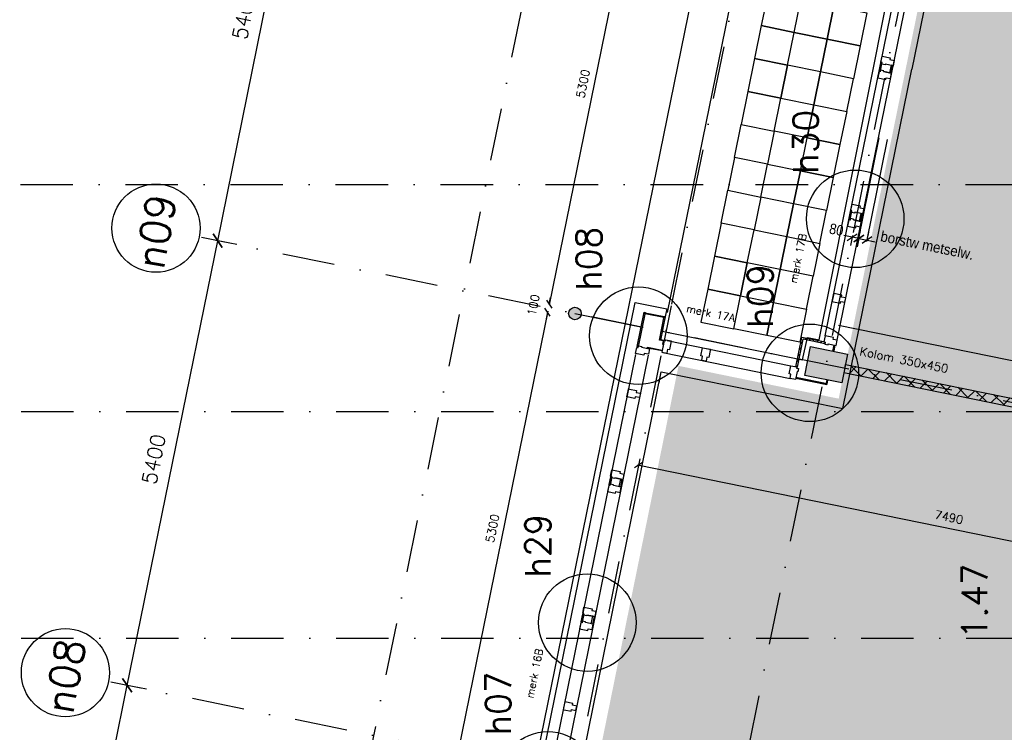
# Model space of a CAD drawing. Extents: x -171140 to 151546, y -8083 to 162438.
# Tile 33 of 96: x 14434 to 26156, y 52227 to 60708. Entities that reach past the tile are written whole.
import ezdxf

# ---------------------------------------------------------------- set-up
doc = ezdxf.new("R2010")
doc.units = 0
doc.header["$LTSCALE"] = 50
doc.header["$MEASUREMENT"] = 0
doc.header["$PDMODE"] = 3
doc.header["$PDSIZE"] = 0.001
doc.linetypes.add('HIDDEN2', pattern=[0.1875, 0.125, -0.0625])
doc.linetypes.add('STRAM_0WT$0$DASHDOT', pattern=[25, 12.5, -6.25, 0, -6.25])
doc.layers.get('0').update_dxf_attribs({"linetype": 'CONTINUOUS'})
doc.layers.get('DEFPOINTS').update_dxf_attribs({"linetype": 'CONTINUOUS'})
for name, color, linetype in [('0POLYBUITENOM', 7, 'CONTINUOUS'), ('_DETAILNUMMERS', 4, 'CONTINUOUS'), ('_DETAILNUMMERSTEKST', 4, 'CONTINUOUS'), ('A--01A1_ACEER', 1, 'CONTINUOUS'), ('A--A22--_F123-', 9, 'CONTINUOUS'), ('A--A28--_F12--', 7, 'CONTINUOUS'), ('A--A42--_F-23-', 9, 'CONTINUOUS'), ('A--L$1A-_RASTER_NR_05', 53, 'CONTINUOUS'), ('A--L21--', 3, 'CONTINUOUS'), ('A--L21A3_BUITENWAND', 3, 'CONTINUOUS'), ('A--L22--_F-2--', 7, 'CONTINUOUS'), ('A--L22A1_BINNENWAND', 1, 'CONTINUOUS'), ('A--L22A2_BINNENWAND', 2, 'CONTINUOUS'), ('A--L22A4_BINNENWAND', 4, 'CONTINUOUS'), ('A--L24AC1_TRAPPEN', 1, 'HIDDEN2'), ('A--L28--_F12--', 7, 'CONTINUOUS'), ('A--L31--', 2, 'CONTINUOUS'), ('A--L31A1_BUITENKOZIJN', 1, 'CONTINUOUS'), ('A--L3A1_VPORTS', 1, 'CONTINUOUS'), ('A--L42--', 7, 'CONTINUOUS'), ('A--L42--_F-23-', 7, 'CONTINUOUS'), ('A--M$1A-_F123-', 1, 'CONTINUOUS'), ('A--M1$A-_F123-', 1, 'CONTINUOUS'), ('A--T$1A-25_TEKST', 2, 'CONTINUOUS'), ('A--T$1A-_F123-_R', 4, 'CONTINUOUS'), ('STRAM_0WT$0$A--L$7A-_STRAM', 1, 'STRAM_0WT$0$DASHDOT'), ('STRAM_0WT$0$A--L$7A1-_STRA', 1, 'CONTINUOUS'), ('STRAM_0WT$0$A--L$7A3-_STRA', 3, 'CONTINUOUS'), ('STRAM_0WT$0$A--M$1A-_F123-', 1, 'CONTINUOUS'), ('STRAM_0WT$0$A--T$7A8-_STRA', 8, 'STRAM_0WT$0$DASHDOT'), ('TEKSTKOZIJNMERK', 2, 'CONTINUOUS'), ('X--LR---_CP', 7, 'CONTINUOUS')]:
    doc.layers.add(name, color=color, linetype=linetype)
doc.styles.add('ALFA-0_25', font='ROMANS')
doc.styles.add('B-01', font='SIMPLEX.SHX', dxfattribs={"width": 0.8, "height": 4.5})
doc.styles.add('HIEMSTRA', font='romans.shx')
doc.styles.get("Standard").update_dxf_attribs({"font": 'txt', "width": 0.9})
doc.styles.add('STRAM_0WT$0$HIEMSTRA', font='romans.shx')
doc.dimstyles.new('BEILEN', dxfattribs={"dimscale": 40, "dimtxt": 2.5, "dimasz": 2, "dimexe": 0.3, "dimexo": 0.3, "dimgap": 2, "dimtad": 1, "dimdec": 0, "dimzin": 0, "dimtxsty": 'HIEMSTRA', "dimblk1": 'OBLIQUE', "dimblk2": 'OBLIQUE', "dimsah": 1, "dimcen": -0.09, "dimdle": 0.3, "dimse1": 1, "dimclrd": 2, "dimclre": 2, "dimclrt": 3, "dimazin": 3, "dimtfac": 1, "dimtdec": 4, "dimtofl": 0, "dimtmove": 0, "dimatfit": 3, "dimtvp": 625, "dimtolj": 1, "dimtzin": 0})
doc.dimstyles.get("Standard").update_dxf_attribs({"dimscale": 40, "dimtxt": 2.5, "dimasz": 2, "dimexe": 0.3, "dimexo": 0.3, "dimgap": 2, "dimtad": 0, "dimdec": 0, "dimzin": 0, "dimtxsty": 'HIEMSTRA', "dimblk1": 'OBLIQUE', "dimblk2": 'OBLIQUE', "dimsah": 1, "dimcen": -0.09, "dimdle": 0.3, "dimse1": 1, "dimclrd": 2, "dimclre": 2, "dimclrt": 3, "dimazin": 3, "dimtfac": 1, "dimtdec": 4, "dimtix": 1, "dimtmove": 0, "dimatfit": 3, "dimtvp": 625, "dimtolj": 1, "dimtzin": 0})
doc.dimstyles.new('STANDARD$0', dxfattribs={"dimscale": 50, "dimtxt": 2.5, "dimasz": 2, "dimexe": 2, "dimexo": 0, "dimgap": 2, "dimtad": 1, "dimdec": 0, "dimzin": 0, "dimtxsty": 'ALFA-0_25', "dimblk1": 'OBLIQUE', "dimblk2": 'OBLIQUE', "dimsah": 1, "dimcen": -3, "dimdle": 2, "dimclrd": 1, "dimclre": 1, "dimclrt": 2, "dimazin": 3, "dimtfac": 0.666667, "dimtofl": 0, "dimtmove": 0, "dimatfit": 3, "dimtvp": 0.833333, "dimtolj": 1, "dimtzin": 0})
doc.dimstyles.new('STRAM_0WT$0$STANDARD', dxfattribs={"dimscale": 70, "dimtxt": 2.5, "dimasz": 2, "dimexe": 0.3, "dimexo": 0.3, "dimgap": 2, "dimtad": 1, "dimdec": 0, "dimzin": 0, "dimtxsty": 'STRAM_0WT$0$HIEMSTRA', "dimblk1": 'STRAM_0WT$0$_OBLIQUE', "dimblk2": 'STRAM_0WT$0$_OBLIQUE', "dimsah": 1, "dimcen": -0.09, "dimdle": 0.3, "dimclrd": 1, "dimclre": 1, "dimclrt": 4, "dimazin": 3, "dimtfac": 1, "dimtdec": 4, "dimtix": 1, "dimtofl": 0, "dimtmove": 0, "dimatfit": 3, "dimtvp": 625, "dimtolj": 1, "dimtzin": 0})

# ---------------------------------------------------------------- blocks, each defined once
blk = doc.blocks.new('*U1144')
at = {"layer": 'A--A22--_F123-', "linetype": 'CONTINUOUS'}
h = blk.add_hatch(dxfattribs=at)
h.set_pattern_fill('ALFAKRS', color=256, scale=120, style=0)
h.set_pattern_definition([(45, (-24255.77, -56556.88), (-84.85281, 84.85281), []), (135, (-24255.77, -56556.88), (-84.85281, -84.85281), [])])
h.paths.add_polyline_path([(0, 0), (10, 49), (5218, -1012), (5257, -1071), (5198, -1110), (-10, -49)])
at = {"layer": 'A--L22--_F-2--', "color": 2, "linetype": 'CONTINUOUS'}
for points in [[(0, 0), (-10, -49), (5198, -1110), (5198, -1110)], [(0, 0), (10, 49), (5218, -1012), (5218, -1012)]]:
    blk.add_lwpolyline(points, dxfattribs=at)
blk = doc.blocks.new('STRAM_0WT$0$_OBLIQUE')
at = {"color": 0, "linetype": 'BYBLOCK'}
blk.add_line((-0.5, -0.5), (0.5, 0.5), dxfattribs=at)
blk = doc.blocks.new('*D1351')
at = {"layer": 'DEFPOINTS', "color": 0, "linetype": 'CONTINUOUS'}
for p in [(-59904, 20539), (-59655, 20488), (-60732, 15197)]:
    blk.add_point(p, dxfattribs=at)
at = {"layer": 'STRAM_0WT$0$A--M$1A-_F123-', "color": 1, "linetype": 'CONTINUOUS'}
for p, q in [((-60986, 15227), (-59900, 20560)), ((-59675, 20493), (-59924, 20543)), ((-60753, 15201), (-61002, 15252))]:
    blk.add_line(p, q, dxfattribs=at)
at = {"layer": 'STRAM_0WT$0$A--M$1A-_F123-', "color": 1, "linetype": 'CONTINUOUS', "xscale": 140, "yscale": 140, "zscale": 140}
for p, rotation in [((-59904, 20539), 78.48629033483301), ((-60982, 15248), 258.486290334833)]:
    blk.add_blockref('STRAM_0WT$0$_OBLIQUE', p, dxfattribs=dict(at, rotation=rotation))
at = {"layer": 'STRAM_0WT$0$A--M$1A-_F123-', "color": 4, "linetype": 'CONTINUOUS', "insert": (-60666, 17939), "char_height": 175, "attachment_point": 5, "rotation": 78.4863, "style": 'STRAM_0WT$0$HIEMSTRA'}
blk.add_mtext('\\A1;5400', dxfattribs=at)
blk = doc.blocks.new('*D1355')
at = {"layer": 'DEFPOINTS', "color": 0, "linetype": 'CONTINUOUS'}
for p in [(-58826, 25831), (-58577, 25780), (-59655, 20488)]:
    blk.add_point(p, dxfattribs=at)
at = {"layer": 'STRAM_0WT$0$A--M$1A-_F123-', "color": 1, "linetype": 'CONTINUOUS'}
for p, q in [((-59908, 20519), (-58822, 25851)), ((-58597, 25784), (-58847, 25835)), ((-59675, 20493), (-59924, 20543))]:
    blk.add_line(p, q, dxfattribs=at)
at = {"layer": 'STRAM_0WT$0$A--M$1A-_F123-', "color": 1, "linetype": 'CONTINUOUS', "xscale": 140, "yscale": 140, "zscale": 140}
for p, rotation in [((-58826, 25831), 78.4862903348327), ((-59904, 20539), 258.4862903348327)]:
    blk.add_blockref('STRAM_0WT$0$_OBLIQUE', p, dxfattribs=dict(at, rotation=rotation))
at = {"layer": 'STRAM_0WT$0$A--M$1A-_F123-', "color": 4, "linetype": 'CONTINUOUS', "insert": (-59588, 23230), "char_height": 175, "attachment_point": 5, "rotation": 78.4863, "style": 'STRAM_0WT$0$HIEMSTRA'}
blk.add_mtext('\\A1;5400', dxfattribs=at)
blk = doc.blocks.new('*D1356')
at = {"layer": 'DEFPOINTS', "color": 0, "linetype": 'CONTINUOUS'}
for p in [(-57748, 31122), (-57499, 31071), (-58577, 25780)]:
    blk.add_point(p, dxfattribs=at)
at = {"layer": 'STRAM_0WT$0$A--M$1A-_F123-', "color": 1, "linetype": 'CONTINUOUS'}
for p, q in [((-58830, 25810), (-57744, 31143)), ((-57519, 31075), (-57769, 31126)), ((-58597, 25784), (-58847, 25835))]:
    blk.add_line(p, q, dxfattribs=at)
at = {"layer": 'STRAM_0WT$0$A--M$1A-_F123-', "color": 1, "linetype": 'CONTINUOUS', "xscale": 140, "yscale": 140, "zscale": 140}
for p, rotation in [((-57748, 31122), 78.4862903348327), ((-58826, 25831), 258.4862903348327)]:
    blk.add_blockref('STRAM_0WT$0$_OBLIQUE', p, dxfattribs=dict(at, rotation=rotation))
at = {"layer": 'STRAM_0WT$0$A--M$1A-_F123-', "color": 4, "linetype": 'CONTINUOUS', "insert": (-58510, 28522), "char_height": 175, "attachment_point": 5, "rotation": 78.4863, "style": 'STRAM_0WT$0$HIEMSTRA'}
blk.add_mtext('\\A1;5400', dxfattribs=at)
blk = doc.blocks.new('_OBLIQUE')
at = {"color": 0, "linetype": 'BYBLOCK'}
blk.add_line((-0.5, -0.5), (0.5, 0.5), dxfattribs=at)
blk = doc.blocks.new('*D141')
at = {"layer": 'A--M$1A-_F123-', "color": 2, "linetype": 'CONTINUOUS'}
for p, q in [((20720, 57238), (19658, 52021)), ((19783, 52008), (19649, 52035))]:
    blk.add_line(p, q, dxfattribs=at)
at = {"layer": 'DEFPOINTS', "color": 0, "linetype": 'CONTINUOUS'}
for p in [(20706, 57228), (19661, 52033), (19795, 52006)]:
    blk.add_point(p, dxfattribs=at)
at = {"layer": 'A--M$1A-_F123-', "color": 2, "linetype": 'CONTINUOUS', "xscale": 80, "yscale": 80, "zscale": 80}
for p, rotation in [((20718, 57226), 78.49125144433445), ((19661, 52033), 258.4912514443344)]:
    blk.add_blockref('_OBLIQUE', p, dxfattribs=dict(at, rotation=rotation))
at = {"layer": 'A--M$1A-_F123-', "color": 3, "linetype": 'CONTINUOUS', "insert": (20062, 54655), "char_height": 100, "attachment_point": 5, "rotation": 78.4913, "style": 'HIEMSTRA'}
blk.add_mtext('\\A1;5300', dxfattribs=at)
blk = doc.blocks.new('*D264')
at = {"layer": 'A--M$1A-_F123-', "color": 2, "linetype": 'CONTINUOUS'}
blk.add_line((21798, 62530), (20736, 57313), dxfattribs=at)
at = {"layer": 'DEFPOINTS', "color": 0, "linetype": 'CONTINUOUS'}
for p in [(21796, 62518), (20738, 57324), (20738, 57324)]:
    blk.add_point(p, dxfattribs=at)
at = {"layer": 'A--M$1A-_F123-', "color": 2, "linetype": 'CONTINUOUS', "xscale": 80, "yscale": 80, "zscale": 80}
for p, rotation in [((21796, 62518), 78.48629033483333), ((20738, 57324), 258.4862903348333)]:
    blk.add_blockref('_OBLIQUE', p, dxfattribs=dict(at, rotation=rotation))
at = {"layer": 'A--M$1A-_F123-', "color": 3, "linetype": 'CONTINUOUS', "insert": (21140, 59947), "char_height": 100, "attachment_point": 5, "rotation": 78.4863, "style": 'HIEMSTRA'}
blk.add_mtext('\\A1;5300', dxfattribs=at)
blk = doc.blocks.new('*D265')
at = {"layer": 'A--M$1A-_F123-', "color": 2, "linetype": 'CONTINUOUS'}
for p, q in [((20738, 57324), (20754, 57403)), ((20718, 57226), (20702, 57148))]:
    blk.add_line(p, q, dxfattribs=at)
at = {"layer": 'DEFPOINTS', "color": 0, "linetype": 'CONTINUOUS'}
for p in [(20738, 57324), (20738, 57324), (20718, 57226)]:
    blk.add_point(p, dxfattribs=at)
at = {"layer": 'A--M$1A-_F123-', "color": 2, "linetype": 'CONTINUOUS', "xscale": 80, "yscale": 80, "zscale": 80}
for p, rotation in [((20738, 57324), 258.4862903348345), ((20718, 57226), 78.48629033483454)]:
    blk.add_blockref('_OBLIQUE', p, dxfattribs=dict(at, rotation=rotation))
at = {"layer": 'A--M$1A-_F123-', "color": 3, "linetype": 'CONTINUOUS', "insert": (20550, 57312), "char_height": 100, "attachment_point": 5, "rotation": 78.4863, "style": 'HIEMSTRA'}
blk.add_mtext('\\A1;100', dxfattribs=at)
blk = doc.blocks.new('*D314')
at = {"color": 2, "linetype": 'BYBLOCK'}
blk.add_line((21790, 55409), (29153, 53910), dxfattribs=at)
at = {"layer": 'DEFPOINTS', "color": 0, "linetype": 'BYBLOCK'}
for p in [(21802, 55407), (29141, 53912), (29141, 53912)]:
    blk.add_point(p, dxfattribs=at)
at = {"color": 2, "linetype": 'BYBLOCK', "xscale": 80, "yscale": 80, "zscale": 80}
for p, rotation in [((21802, 55407), 168.4862903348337), ((29141, 53912), 348.4862903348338)]:
    blk.add_blockref('_OBLIQUE', p, dxfattribs=dict(at, rotation=rotation))
at = {"color": 3, "linetype": 'BYBLOCK', "insert": (25497, 54787), "char_height": 100, "attachment_point": 5, "rotation": 348.4863, "style": 'HIEMSTRA'}
blk.add_mtext('\\A1;7490', dxfattribs=at)
blk = doc.blocks.new('*D341')
at = {"layer": 'A--M$1A-_F123-', "color": 2, "linetype": 'CONTINUOUS'}
for p, q in [((23982, 29671), (23903, 29687)), ((23979, 29656), (23984, 29683)), ((24080, 29652), (23982, 29671)), ((24080, 29652), (24158, 29636))]:
    blk.add_line(p, q, dxfattribs=at)
at = {"layer": 'DEFPOINTS', "color": 0, "linetype": 'CONTINUOUS'}
for p in [(23982, 29671), (23976, 29644), (24074, 29624)]:
    blk.add_point(p, dxfattribs=at)
at = {"layer": 'A--M$1A-_F123-', "color": 2, "linetype": 'CONTINUOUS', "xscale": 80, "yscale": 80, "zscale": 80}
for p, rotation in [((23982, 29671), 348.4862903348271), ((24080, 29652), 168.4862903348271)]:
    blk.add_blockref('_OBLIQUE', p, dxfattribs=dict(at, rotation=rotation))
at = {"layer": 'A--M$1A-_F123-', "color": 3, "linetype": 'CONTINUOUS', "insert": (36506, 90904), "char_height": 100, "attachment_point": 5, "rotation": 348.4863, "style": 'HIEMSTRA'}
blk.add_mtext('\\A1;100', dxfattribs=at)
blk = doc.blocks.new('KOLOM450X350')
at = {"layer": 'A--A28--_F12--', "color": 8}
for points in [[(-175, -225), (-175, 225), (175, 225)], [(-175, -225), (175, 225), (175, -225)]]:
    blk.add_solid(points, dxfattribs=at)
at = {"layer": 'A--L28--_F12--', "color": 3, "linetype": 'CONTINUOUS'}
blk.add_lwpolyline([(-175, -225), (-175, 225), (175, 225), (175, -225)], close=True, dxfattribs=at)
at = {"layer": 'X--LR---_CP'}
for p in [(-175, 0), (-175, 0), (175, 0)]:
    blk.add_point(p, dxfattribs=at)
blk = doc.blocks.new('*U957')
at = {"layer": 'A--A42--_F-23-', "linetype": 'CONTINUOUS'}
h = blk.add_hatch(dxfattribs=at)
h.set_pattern_fill('ALFALINE', color=256, scale=40, style=0)
h.set_pattern_definition([(45, (-23683.18, -56576.58), (-28.28427, 28.28427), [])])
h.paths.add_polyline_path([(0, 0), (-9, 2), (62, 350), (69, 339), (76, 328), (9, -2)])
at = {"layer": 'A--L42--_F-23-', "color": 2, "linetype": 'CONTINUOUS'}
for points in [[(0, 0), (-9, 2), (62, 350), (62, 350)], [(0, 0), (9, -2), (76, 328), (76, 328)]]:
    blk.add_lwpolyline(points, dxfattribs=at)
blk = doc.blocks.new('*U956')
at = {"layer": 'A--A42--_F-23-', "linetype": 'CONTINUOUS'}
h = blk.add_hatch(dxfattribs=at)
h.set_pattern_fill('ALFALINE', color=256, scale=40, style=0)
h.set_pattern_definition([(45, (-24021.716, -56860.634), (-28.28427, 28.28427), [])])
h.paths.add_polyline_path([(0, 0), (-2, -9), (-262, 44), (-269, 55), (-276, 66), (2, 9)])
at = {"layer": 'A--L42--_F-23-', "color": 2, "linetype": 'CONTINUOUS'}
for points in [[(0, 0), (2, 9), (-276, 66), (-276, 66)], [(0, 0), (-2, -9), (-262, 44), (-262, 44)]]:
    blk.add_lwpolyline(points, dxfattribs=at)
blk = doc.blocks.new('DILATATIEVOEG')
at = {"layer": 'A--L21A3_BUITENWAND', "linetype": 'CONTINUOUS'}
h = blk.add_hatch(color=256, dxfattribs=at)
edge = h.paths.add_edge_path()
edge.add_arc((-800, 0), 75, 0, 360)
blk.add_line((-800, 0), (0, 0), dxfattribs=at)
blk.add_circle((-800, 0), 75, dxfattribs=at)
at = {"layer": 'X--LR---_CP', "linetype": 'CONTINUOUS'}
blk.add_point((0, 0), dxfattribs=at)
blk = doc.blocks.new('*D519')
at = {"layer": 'A--M1$A-_F123-', "color": 1}
for p, q in [((24344, 58119), (24246, 58139)), ((24348, 58138), (24324, 58021)), ((24427, 58122), (24403, 58005)), ((24423, 58103), (24521, 58083))]:
    blk.add_line(p, q, dxfattribs=at)
at = {"layer": 'DEFPOINTS', "color": 0}
for p in [(24348, 58138), (24423, 58103), (24427, 58122)]:
    blk.add_point(p, dxfattribs=at)
at = {"layer": 'A--M1$A-_F123-', "color": 1, "xscale": 100, "yscale": 100, "zscale": 100}
for p, rotation in [((24344, 58119), 348.4862903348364), ((24423, 58103), 168.4862903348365)]:
    blk.add_blockref('_OBLIQUE', p, dxfattribs=dict(at, rotation=rotation))
at = {"layer": 'A--M1$A-_F123-', "color": 2, "insert": (24157, 58209), "char_height": 125, "attachment_point": 5, "rotation": 348.4863}
blk.add_mtext('\\A1;80', dxfattribs=at)
blk = doc.blocks.new('*D520')
at = {"layer": 'A--M1$A-_F123-', "color": 1}
for p, q in [((24423, 58103), (24443, 58201)), ((24521, 58083), (24541, 58181)), ((24423, 58103), (24325, 58123)), ((24521, 58083), (24619, 58063))]:
    blk.add_line(p, q, dxfattribs=at)
at = {"layer": 'DEFPOINTS', "color": 0}
for p in [(24423, 58103), (24521, 58083), (24521, 58083)]:
    blk.add_point(p, dxfattribs=at)
at = {"layer": 'A--M1$A-_F123-', "color": 1, "xscale": 100, "yscale": 100, "zscale": 100}
for p, rotation in [((24423, 58103), 348.4862903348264), ((24521, 58083), 168.4862903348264)]:
    blk.add_blockref('_OBLIQUE', p, dxfattribs=dict(at, rotation=rotation))
at = {"layer": 'A--M1$A-_F123-', "color": 2, "insert": (25237, 58021), "char_height": 125, "attachment_point": 5, "rotation": 348.4863}
blk.add_mtext('\\A1;\\fArial|b0|i0|c0|p34;\\C1;borstw metselw.', dxfattribs=at)
blk = doc.blocks.new('STRAM_0WT')
at = {"layer": 'STRAM_0WT$0$A--L$7A-_STRAM'}
for p, q in [((-38410.733, 89013.047), (-64231.371, -37744.184)), ((-46967.857, 69048.716), (-68542.883, -36866.195)), ((-44567.212, 68559.429), (-66142.131, -37354.959)), ((-66174.285, 26500), (-20830.441, 26500)), ((-42738.298, 22553.522), (-59019.235, 25869.973)), ((-43816.151, 17262.186), (-60097.088, 20578.637))]:
    blk.add_line(p, q, dxfattribs=at)
at = {"layer": 'STRAM_0WT$0$A--L$7A1-_STRA'}
for centre in [(-59560.86, 25980.303), (-60638.713, 20688.967)]:
    blk.add_circle(centre, 525, dxfattribs=at)
at = {"layer": 'STRAM_0WT$0$A--T$7A8-_STRA', "color": 8}
for p, q in [((-66167.142, 23800), (-20586.185, 23800)), ((-66167.142, 21100), (-20586.185, 21100))]:
    blk.add_line(p, q, dxfattribs=at)
at = {"layer": 'STRAM_0WT$0$A--L$7A3-_STRA', "style": 'STRAM_0WT$0$HIEMSTRA'}
for s, p in [('n09', (-59470.624, 25474.675)), ('n08', (-60548.477, 20183.34))]:
    blk.add_text(s, height=350, rotation=80, dxfattribs=at).set_placement(p)
at = {"layer": 'STRAM_0WT$0$A--M$1A-_F123-', "linetype": 'CONTINUOUS'}
for p1, p2, picture, middle in [((-58576.698, 25779.828), (-57498.845, 31071.163), '*D1356', (-58509.948, 28521.678)), ((-59654.551, 20488.492), (-58576.698, 25779.828), '*D1355', (-59587.801, 23230.343)), ((-60732.404, 15197.156), (-59654.551, 20488.492), '*D1351', (-60665.654, 17939.007))]:
    dim = blk.add_aligned_dim(p1=p1, p2=p2, distance=254.373, dimstyle='STRAM_0WT$0$STANDARD', dxfattribs=at)
    dim.commit()
    dim.dimension.update_dxf_attribs({"geometry": picture, "text_midpoint": middle})

msp = doc.modelspace()

# ---------------------------------------------------------------- hatches: boundary and pattern name
at = {"layer": 'A--L$1A-_RASTER_NR_05'}
h = msp.add_hatch(color=256, dxfattribs=at)
h.dxf.hatch_style = 2
h.paths.add_polyline_path([(31765.8, 93424.8), (31835.7, 93767.7), (31878.2, 93976.7), (37134, 93976.7), (36048.3, 88646.9), (36160, 88624), (36170.8, 88621.9), (32648.2, 71329), (32360.3, 69910.1), (32006.7, 68167.4), (31769.7, 67017.6), (31749.7, 66919.6), (30871.8, 62608.1), (30350.5, 60049.3), (27777.3, 47417.2), (27357.8, 45357.4), (20562.8, 46741.5), (20283, 46798.5), (21262.1, 51604.8), (22277.2, 56588.3), (24184.1, 56197.8), (24220.8, 56385.4), (24290.7, 56728.4), (25298.7, 61676.8), (25368.6, 62019.7), (26376.5, 66968.1), (26446.4, 67311), (27454.4, 72259.4), (27524.3, 72602.4), (28532.3, 77550.7), (28602.1, 77893.7), (29610.1, 82842.1), (29680, 83185), (30688, 88133.4), (30757.8, 88476.4)])

# ---------------------------------------------------------------- linework, layer by layer
at = {"layer": '0POLYBUITENOM', "elevation": 1}
msp.add_lwpolyline([(9877.1, 11520.8), (17178, 47487.1), (19652.2, 46983.1), (21762.4, 57342.4), (22138.5, 57265.8), (22084.2, 56999.2), (23754.9, 56658.9), (23813.4, 56924.6), (23953.4, 56896.1), (31400, 94192.9)], dxfattribs=at)
at = {"layer": '_DETAILNUMMERS'}
for centre in [(24380.7, 58338.2), (21799.3, 56946.5), (23840.5, 56505.2), (21191.7, 53533.1), (20721.4, 51655.1)]:
    msp.add_circle(centre, 580.4, dxfattribs=at)
at = {"layer": 'A--01A1_ACEER'}
for p, q in [((24718.9, 60089.5), (24788.5, 60075.3)), ((24359.6, 58325.8), (24429.2, 58311.6)), ((21519.6, 55255.7), (21589.2, 55241.6)), ((21187.1, 53623.3), (21256.7, 53609.1))]:
    msp.add_line(p, q, dxfattribs=at)
at = {"layer": 'A--01A1_ACEER', "linetype": 'CONTINUOUS'}
msp.add_line((22189.8, 57301.9), (22077.4, 56750.6), dxfattribs=at)
at = {"layer": 'A--L22A1_BINNENWAND'}
for points in [[(23654.7, 60557.3), (23734.5, 60949.3), (23342.5, 61029.1), (23262.7, 60637.1)], [(23654.7, 60557.3), (23734.5, 60949.3), (24126.5, 60869.4), (24046.6, 60477.5)], [(24046.6, 60477.5), (24126.5, 60869.4), (24518.4, 60789.6), (24438.6, 60397.7)], [(23574.9, 60165.4), (23654.7, 60557.3), (23262.7, 60637.1), (23182.9, 60245.2)], [(23574.9, 60165.4), (23654.7, 60557.3), (24046.6, 60477.5), (23966.8, 60085.5)], [(23966.8, 60085.5), (24046.6, 60477.5), (24438.6, 60397.7), (24358.8, 60005.7)], [(23495, 59773.4), (23574.9, 60165.4), (23182.9, 60245.2), (23103.1, 59853.2)], [(23574.9, 60165.4), (23495, 59773.4), (23887, 59693.6), (23966.8, 60085.5)], [(23966.8, 60085.5), (23887, 59693.6), (24279, 59613.8), (24358.8, 60005.7)], [(23415.2, 59381.4), (23495, 59773.4), (23103.1, 59853.2), (23023.3, 59461.3)], [(23415.2, 59381.4), (23495, 59773.4), (23887, 59693.6), (23807.2, 59301.6)], [(23807.2, 59301.6), (23887, 59693.6), (24279, 59613.8), (24199.1, 59221.8)], [(23415.2, 59381.4), (23335.4, 58989.5), (22943.5, 59069.3), (23023.3, 59461.3)], [(23415.2, 59381.4), (23335.4, 58989.5), (23727.4, 58909.7), (23807.2, 59301.6)], [(23727.4, 58909.7), (23807.2, 59301.6), (24199.1, 59221.8), (24119.3, 58829.9)], [(23255.6, 58597.5), (23335.4, 58989.5), (22943.5, 59069.3), (22863.6, 58677.3)], [(23255.6, 58597.5), (23335.4, 58989.5), (23727.4, 58909.7), (23647.6, 58517.7)], [(23647.6, 58517.7), (23727.4, 58909.7), (24119.3, 58829.9), (24039.5, 58437.9)], [(23255.6, 58597.5), (23175.8, 58205.6), (22783.8, 58285.4), (22863.6, 58677.3)], [(23255.6, 58597.5), (23175.8, 58205.6), (23567.7, 58125.8), (23647.6, 58517.7)], [(23647.6, 58517.7), (23567.7, 58125.8), (23959.7, 58045.9), (24039.5, 58437.9)], [(23096, 57813.6), (23175.8, 58205.6), (22783.8, 58285.4), (22704, 57893.4)], [(23096, 57813.6), (23175.8, 58205.6), (23567.7, 58125.8), (23487.9, 57733.8)], [(23487.9, 57733.8), (23567.7, 58125.8), (23959.7, 58045.9), (23879.9, 57654)], [(23016.2, 57421.7), (23096, 57813.7), (22704, 57893.5), (22624.2, 57501.6)], [(23096, 57813.6), (23016.2, 57421.7), (23408.1, 57341.8), (23487.9, 57733.8)], [(23487.9, 57733.8), (23408.1, 57341.8), (23800.1, 57262), (23879.9, 57654)], [(22936.3, 57029.7), (23016.2, 57421.7), (22624.2, 57501.5), (22544.4, 57109.5)], [(22936.3, 57029.7), (23016.2, 57421.7), (23408.1, 57341.8), (23328.3, 56949.9)], [(23328.3, 56949.9), (23408.1, 57341.8), (23800.1, 57262), (23720.3, 56870.1)]]:
    msp.add_lwpolyline(points, close=True, dxfattribs=at)
at = {"layer": 'A--L22A2_BINNENWAND'}
for p, q in [((25774.5, 63646.4), (25056.4, 60119)), ((20100, 46835.8), (22072.3, 56519))]:
    msp.add_line(p, q, dxfattribs=at)
msp.add_lwpolyline([(22045.3, 56386.6), (22072.3, 56519), (24232.9, 56078.9), (25056.4, 60119)], dxfattribs=at)
at = {"layer": 'A--L22A4_BINNENWAND', "linetype": 'CONTINUOUS'}
for p, q in [((19583.5, 46971.6), (29258.3, 94466.7)), ((22146.5, 57224.1), (29638.2, 94001.7))]:
    msp.add_line(p, q, dxfattribs=at)
at = {"layer": 'A--L31--', "color": 2, "linetype": 'CONTINUOUS'}
for p, q in [((24687.5, 60190.8), (24668.7, 60098.7)), ((24680.5, 60096.3), (24699.3, 60188.4)), ((24699.3, 60188.4), (24687.5, 60190.8)), ((24806.8, 60165.5), (24788.5, 60075.3)), ((24803.2, 60072.3), (24821.6, 60162.5)), ((24821.6, 60162.5), (24806.8, 60165.5)), ((24668.7, 60098.7), (24680.5, 60096.3)), ((24788.5, 60075.3), (24803.2, 60072.3)), ((24328.2, 58427.1), (24309.5, 58335)), ((24321.2, 58332.6), (24340, 58424.7)), ((24340, 58424.7), (24328.2, 58427.1)), ((24447.6, 58401.7), (24429.2, 58311.6)), ((24443.9, 58308.6), (24462.3, 58398.7)), ((24462.3, 58398.7), (24447.6, 58401.7)), ((24309.5, 58335), (24321.2, 58332.6)), ((24429.2, 58311.6), (24443.9, 58308.6)), ((21785.9, 56817.2), (21869.4, 57226.7)), ((21881.2, 57224.3), (21797.6, 56814.8)), ((21869.4, 57226.7), (21881.2, 57224.3)), ((21878.1, 57209.1), (21880.5, 57220.9)), ((22103.4, 57163.1), (21878.1, 57209.1)), ((21880.5, 57220.9), (22105.8, 57174.9)), ((22048.7, 56894.2), (22106.7, 57178.4)), ((22118.4, 57176), (22060.6, 56892.5)), ((22105.8, 57174.9), (22103.4, 57163.1)), ((22106.7, 57178.4), (22118.4, 57176)), ((22117.1, 56880.3), (22048.7, 56894.2)), ((22062.4, 56901.6), (22119.1, 56890.1)), ((21795.4, 56802.9), (21783.6, 56805.3)), ((21797.6, 56814.8), (21785.9, 56817.2)), ((21907.1, 56800.6), (21909.1, 56810.4)), ((22080.4, 56765.3), (21907.1, 56800.6)), ((21909.1, 56810.4), (22082.4, 56775.1)), ((22082.4, 56775.1), (22080.4, 56765.3)), ((24114.3, 56764.2), (24128.7, 56834.8)), ((24138.5, 56832.8), (24124.1, 56762.2)), ((23674, 56450.8), (23672, 56441)), ((23672, 56441), (24043.3, 56365.4)), ((24045.3, 56375.2), (23674, 56450.8)), ((24044.5, 56421.4), (24035.5, 56377.2)), ((24045.3, 56375.2), (24054.3, 56419.4)), ((24043.3, 56365.4), (24045.3, 56375.2)), ((21451.1, 55174.8), (21469.9, 55266.9)), ((21481.6, 55264.5), (21462.9, 55172.4)), ((21469.9, 55266.9), (21481.6, 55264.5)), ((21570.9, 55151.4), (21589.2, 55241.6)), ((21603.9, 55238.6), (21585.6, 55148.4)), ((21589.2, 55241.6), (21603.9, 55238.6)), ((21462.9, 55172.4), (21451.1, 55174.8)), ((21585.6, 55148.4), (21570.9, 55151.4)), ((21118.6, 53542.3), (21137.3, 53634.4)), ((21149.1, 53632), (21130.3, 53539.9)), ((21137.3, 53634.4), (21149.1, 53632)), ((21238.3, 53518.9), (21256.7, 53609.1)), ((21271.4, 53606.1), (21253, 53515.9)), ((21256.7, 53609.1), (21271.4, 53606.1)), ((21130.3, 53539.9), (21118.6, 53542.3)), ((21253, 53515.9), (21238.3, 53518.9))]:
    msp.add_line(p, q, dxfattribs=at)
for points in [[(24701.5, 60274.7), (24798.5, 60255), (24794.3, 60234.4), (24844.3, 60224.2), (24831.3, 60160.5), (24737.3, 60179.7), (24735.5, 60170.9), (24697.3, 60178.7), (24701.3, 60198.2), (24686.6, 60201.2)], [(24648.8, 60016), (24745.8, 59996.3), (24750, 60016.8), (24800, 60006.7), (24813, 60070.3), (24718.9, 60089.5), (24720.7, 60098.3), (24682.5, 60106.1), (24678.5, 60086.5), (24663.8, 60089.5)], [(24342.3, 58511), (24439.3, 58491.2), (24435.1, 58470.6), (24485, 58460.4), (24472.1, 58396.7), (24378, 58415.9), (24376.2, 58407.1), (24338, 58414.9), (24342, 58434.5), (24327.3, 58437.5)], [(24289.5, 58252.3), (24386.5, 58232.5), (24390.7, 58253.1), (24440.7, 58242.9), (24453.7, 58306.6), (24359.6, 58325.8), (24361.4, 58334.6), (24323.2, 58342.3), (24319.2, 58322.8), (24304.5, 58325.8)], [(24258.3, 57345.6), (24268.9, 57397.5), (24218.9, 57407.7), (24223.1, 57428.3), (24126.1, 57448), (24111.5, 57376.5), (24107.1, 57354.9), (24121.8, 57351.9), (24204.1, 57335.2), (24208.3, 57355.8)], [(22077.4, 56750.6), (22141.1, 56737.6), (22151.3, 56787.6), (22171.9, 56783.4), (22191.6, 56880.4), (22120.1, 56895), (22117.1, 56880.3), (22095.5, 56884.7), (22087.8, 56846.4), (22096.6, 56844.6)], [(24153.2, 56829.8), (24166.2, 56893.5), (24116.2, 56903.6), (24120.4, 56924.2), (24023.4, 56944), (24008.8, 56872.4), (24023.5, 56869.5), (24019.1, 56847.9), (24057.3, 56840.1), (24059.1, 56848.9)], [(21930.6, 56790.7), (21917.7, 56727), (21867.7, 56737.2), (21863.5, 56716.6), (21766.5, 56736.4), (21781.1, 56807.9), (21795.8, 56804.9), (21800.2, 56826.5), (21838.4, 56818.7), (21836.6, 56809.9)], [(22605.7, 56643), (22553.8, 56653.5), (22563.9, 56703.5), (22543.4, 56707.7), (22563.2, 56804.7), (22634.7, 56790.1), (22656.2, 56785.7), (22653.2, 56771), (22636.4, 56688.7), (22615.9, 56692.9)], [(23669, 56426.4), (23605.3, 56439.4), (23615.5, 56489.3), (23594.9, 56493.5), (23614.7, 56590.5), (23686.2, 56576), (23683.2, 56561.3), (23704.8, 56556.9), (23697, 56518.7), (23688.2, 56520.5)], [(21823.2, 56263), (21812.6, 56211.1), (21762.6, 56221.3), (21758.4, 56200.7), (21661.4, 56220.5), (21676, 56292), (21680.4, 56313.5), (21695.1, 56310.5), (21777.4, 56293.8), (21773.2, 56273.2)], [(21483.9, 55350.8), (21580.9, 55331), (21576.7, 55310.5), (21626.7, 55300.3), (21613.7, 55236.6), (21519.6, 55255.7), (21517.8, 55246.9), (21479.6, 55254.7), (21483.6, 55274.3), (21468.9, 55277.3)], [(21431.2, 55092.1), (21528.2, 55072.3), (21532.4, 55092.9), (21582.4, 55082.7), (21595.3, 55146.4), (21501.3, 55165.6), (21503.1, 55174.4), (21464.9, 55182.2), (21460.9, 55162.6), (21446.2, 55165.6)], [(21151.3, 53718.3), (21248.4, 53698.6), (21244.2, 53678), (21294.1, 53667.8), (21281.2, 53604.1), (21187.1, 53623.3), (21185.3, 53614.5), (21147.1, 53622.2), (21151.1, 53641.8), (21136.4, 53644.8)], [(21098.7, 53459.6), (21195.7, 53439.9), (21199.9, 53460.4), (21249.8, 53450.3), (21262.8, 53513.9), (21168.7, 53533.1), (21170.5, 53541.9), (21132.3, 53549.7), (21128.3, 53530.1), (21113.6, 53533.1)], [(21054.1, 52487.5), (21064.6, 52539.4), (21014.7, 52549.6), (21018.9, 52570.2), (20921.8, 52589.9), (20907.3, 52518.4), (20902.9, 52496.8), (20917.6, 52493.8), (20999.9, 52477.1), (21004.1, 52497.7)]]:
    msp.add_lwpolyline(points, close=True, dxfattribs=at)
at = {"layer": 'A--L31A1_BUITENKOZIJN'}
for p, q in [((24022.3, 56944.2), (24968.4, 61583)), ((24165.1, 56893.7), (25115.3, 61553)), ((22140.8, 56890.8), (23614.7, 56590.5)), ((22090.3, 56748), (23605.3, 56439.3)), ((21763, 56724.8), (20819.2, 52085.7)), ((21914.2, 56715.5), (20966.1, 52055.8))]:
    msp.add_line(p, q, dxfattribs=at)
at = {"layer": 'A--L3A1_VPORTS'}
msp.add_line((29543, 55974.8), (24182.3, 57068.2), dxfattribs=at)
at = {"layer": 'A--M1$A-_F123-'}
for p, q in [((24419.4, 58086.5), (24666.7, 59300.9)), ((24517.4, 58066.6), (24764.7, 59280.9))]:
    msp.add_line(p, q, dxfattribs=at)

# ---------------------------------------------------------------- block references
at = {"rotation": 78.48629033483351}
msp.add_blockref('KOLOM450X350', (24035.3, 56601.8), dxfattribs=at)
at = {"layer": 'A--L21--', "linetype": 'CONTINUOUS', "rotation": 348.4137178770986}
msp.add_blockref('DILATATIEVOEG', (21827.1, 57050.8), dxfattribs=at)
at = {"layer": 'A--L21--', "linetype": 'CONTINUOUS'}
msp.add_blockref('*U1144', (24255.8, 56556.9), dxfattribs=at)
at = {"layer": 'A--L24AC1_TRAPPEN'}
msp.add_blockref('STRAM_0WT', (75617, 32246.9), dxfattribs=at)
at = {"layer": 'A--L42--'}
for name, p in [('*U957', (23683.2, 56576.6)), ('*U956', (24021.7, 56860.6))]:
    msp.add_blockref(name, p, dxfattribs=at)

# ---------------------------------------------------------------- texts
at = {"layer": '_DETAILNUMMERSTEKST', "style": 'ALFA-0_25'}
for s, p in [('h30', (23940, 58875.5)), ('h08', (21358.6, 57483.8)), ('h09', (23399.8, 57042.5)), ('h29', (20751, 54070.4)), ('h07', (20280.7, 52192.4))]:
    msp.add_text(s, height=300, rotation=90, dxfattribs=at).set_placement(p)
at = {"layer": 'A--T$1A-25_TEKST', "style": 'B-01'}
msp.add_text('Kolom 350x450', height=100, rotation=348.47958, dxfattribs=at).set_placement((24426.9, 56716.2))
at = {"layer": 'A--T$1A-_F123-_R', "style": 'ALFA-0_25'}
msp.add_text('1.47', height=300, rotation=90, dxfattribs=at).set_placement((25950.4, 53337))
at = {"layer": 'TEKSTKOZIJNMERK', "style": 'B-01'}
for s, rotation, p in [('merk 17B', 78.48629, (23683.9, 57566.2)), ('merk 17A', 348.42257, (22364.1, 57230.2)), ('merk 16B', 78.48629, (20546.5, 52626))]:
    msp.add_text(s, height=90, rotation=rotation, dxfattribs=at).set_placement(p)

# ---------------------------------------------------------------- dimensions: what is measured, and where the dimension line sits
at = {"layer": 'A--M$1A-_F123-', "linetype": 'CONTINUOUS'}
for p1, p2, distance, dimstyle, picture, middle in [((24074.3, 29624), (23976.3, 29644), -28, 'STANDARD', '*D341', (36506, 90903.8)), ((21796.1, 62517.8), (20738.2, 57324.4), 0, 'BEILEN', '*D264', (21139.8, 59947.1)), ((20718.2, 57226.5), (20738.2, 57324.4), 0, 'BEILEN', '*D265', (20549.9, 57311.8)), ((21801.9, 55407), (29141.1, 53911.9), 0, 'BEILEN', '*D314', (25497.4, 54786.8))]:
    dim = msp.add_aligned_dim(p1=p1, p2=p2, distance=distance, dimstyle=dimstyle, dxfattribs=at)
    dim.commit()
    dim.dimension.update_dxf_attribs({"geometry": picture, "text_midpoint": middle})
dim = msp.add_linear_dim(base=(19660.7, 52032.9), p1=(20706.4, 57228.5), p2=(19794.8, 52005.6), angle=78.49125, dimstyle='BEILEN', dxfattribs=at)
dim.commit()
dim.dimension.update_dxf_attribs({"geometry": '*D141', "text_midpoint": (20062, 54655.4)})
at = {"layer": 'A--M1$A-_F123-'}
dim = msp.add_linear_dim(base=(24422.8, 58103.4), p1=(24348.2, 58137.8), p2=(24426.6, 58121.9), angle=348.48629, dimstyle='STANDARD$0', override={"dimscale": 50, "dimtxsty": 'STANDARD'}, dxfattribs=at)
dim.commit()
dim.dimension.update_dxf_attribs({"geometry": '*D519', "text_midpoint": (24156.9, 58209.3), "dimtype": 161})
dim = msp.add_linear_dim(base=(24520.8, 58083.4), p1=(24422.8, 58103.4), p2=(24520.8, 58083.4), angle=348.48629, text='\\fArial|b0|i0|c0|p34;\\C1;borstw metselw.', dimstyle='STANDARD$0', override={"dimscale": 50, "dimtxsty": 'STANDARD'}, dxfattribs=at)
dim.commit()
dim.dimension.update_dxf_attribs({"geometry": '*D520', "text_midpoint": (25236.6, 58021.2), "dimtype": 161})

doc.saveas('drawing.dxf')
